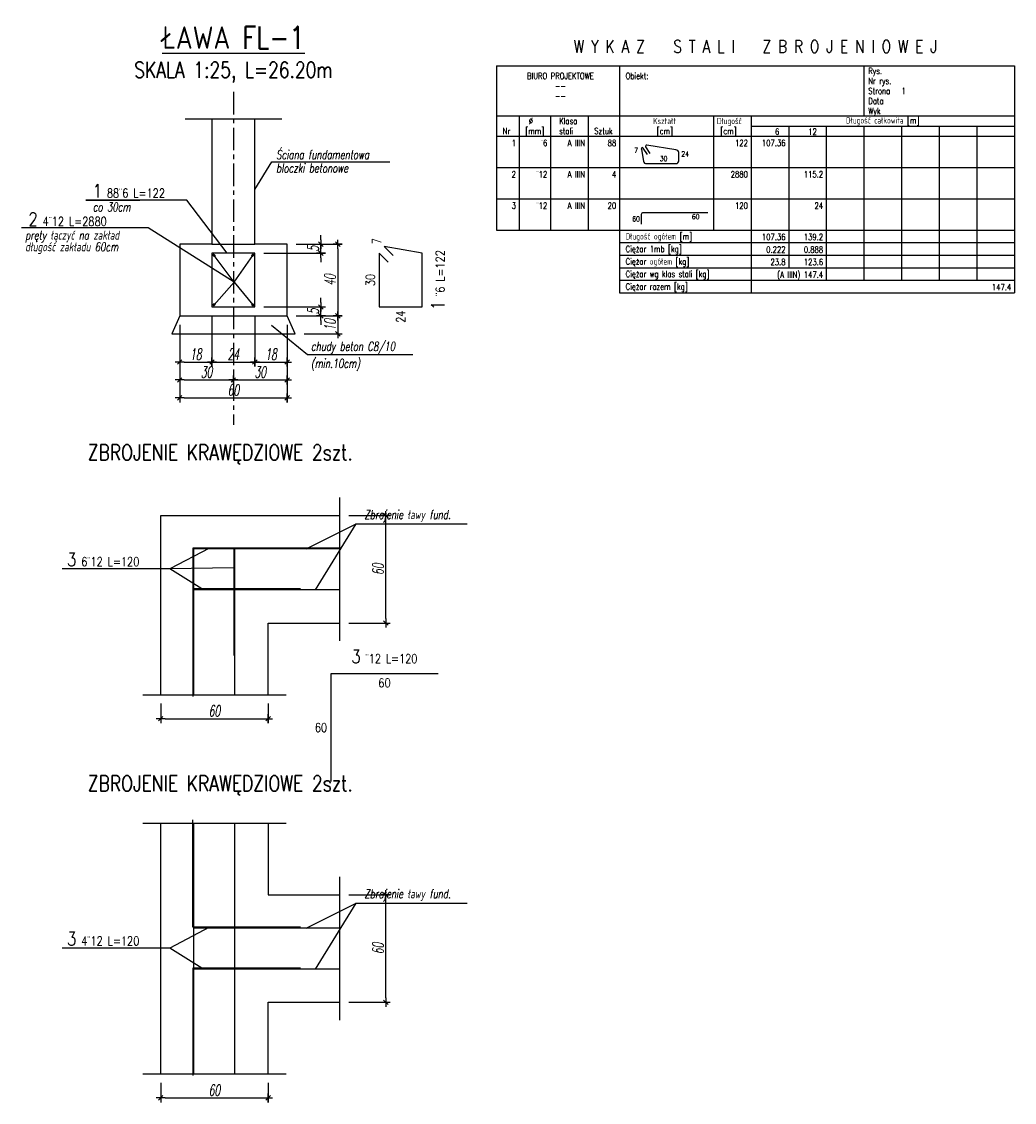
# Model space of a CAD drawing. Header units: millimetres. Extents: x 388 to 1753, y -559 to 44.
# Tile 2 of 2: x 1199 to 1753, y -559 to 44. Entities that reach past the tile are written whole.
import ezdxf
from ezdxf.enums import TextEntityAlignment as Align
from ezdxf.lldxf.tags import DXFTag

# ---------------------------------------------------------------- set-up
doc = ezdxf.new("R2010")
doc.units = ezdxf.units.MM
doc.header["$LTSCALE"] = 10
doc.linetypes.add('CENTER', pattern=[2, 1.25, -0.25, 0.25, -0.25])
for name, color, linetype in [('0-OSIE', 1, 'CENTER'), ('K-WYMIARY', 254, 'Continuous'), ('K-ZBROJ_06', 101, 'Continuous'), ('K-ZBROJ_12', 161, 'Continuous'), ('N-20', 254, 'Continuous'), ('N-25', 71, 'Continuous'), ('N-35', 101, 'Continuous'), ('N-50', 4, 'Continuous'), ('POMOCNICZE', 8, 'DASHED2'), ('ZARYS', 2, 'Continuous'), ('ZBROJA_NIEZLICZAC', 9, 'Continuous'), ('ZBROJA_PRET', 4, 'Continuous'), ('ZBROJA_RZUTPR', 201, 'Continuous'), ('ZBROJA_RZUTPR1', 9, 'Continuous'), ('ZBROJA_ZESTAWIENIE', 62, 'Continuous'), ('ZBROJA_ZESTAWIENIE1', 252, 'Continuous'), ('ZBROJA_ZESTAWIENIE2', 30, 'Continuous'), ('ZBROJA_ZESTAWIENIE3', 141, 'Continuous'), ('ZBROJA_ZESTAWIENIE4', 210, 'Continuous'), ('ZBROJA_ZLICZAC', 7, 'Continuous')]:
    doc.layers.add(name, color=color, linetype=linetype)
doc.styles.add('ROMANS', font='ROMANS.SHX', dxfattribs={"width": 0.8, "oblique": 15})
doc.styles.add('STYL_ZBROJA', font='ROMANSZB.SHX', dxfattribs={"width": 0.8})
doc.styles.add('WYM1', font='romans.shx', dxfattribs={"width": 0.6, "oblique": 10})
tags = doc.linetypes.add('DASHED2', pattern=[0.375, 0.25, -0.125]).pattern_tags.tags
tags[6:7] = [DXFTag(74, 4), DXFTag(75, 0), DXFTag(340, '0'), DXFTag(46, 1.0), DXFTag(50, 0.0), DXFTag(44, 0.0), DXFTag(45, 0.0)]
tags[4:5] = [DXFTag(74, 4), DXFTag(75, 0), DXFTag(340, '0'), DXFTag(46, 1.0), DXFTag(50, 0.0), DXFTag(44, 0.0), DXFTag(45, 0.0)]
doc.dimstyles.new('CM25', dxfattribs={"dimscale": 2.5, "dimtxt": 2.5, "dimasz": 1, "dimexe": 1, "dimexo": 2, "dimgap": 0.5, "dimtad": 1, "dimdec": 1, "dimrnd": 0.5, "dimdsep": 46, "dimtxsty": 'WYM1', "dimblk": 'A3', "dimblk1": 'A3', "dimblk2": 'A3', "dimcen": 0, "dimdle": 1, "dimclrd": 253, "dimclre": 251, "dimclrt": 30, "dimaunit": 1, "dimadec": 0, "dimazin": 0, "dimtfac": 1, "dimtdec": 1, "dimtix": 1, "dimtmove": 0, "dimatfit": 0, "dimfxl": 1, "dimtvp": 0.5, "dimtolj": 1, "dimtzin": 15, "dimarcsym": 0})

# ---------------------------------------------------------------- blocks, each defined once
blk = doc.blocks.new('A3')
at = {"color": 253}
for p, q in [((-1, 0), (1, 0)), ((0, -1), (0, 1))]:
    blk.add_line(p, q, dxfattribs=at)
at = {"color": 252}
blk.add_line((-0.5, -0.5), (0.5, 0.5), dxfattribs=at)
blk = doc.blocks.new('*D4')
at = {"layer": 'DEFPOINTS', "color": 0, "transparency": 16777216}
for p in [(1347.31, -120), (1351.72, -130), (1375.59, -130)]:
    blk.add_point(p, dxfattribs=at)
at = {"layer": 'K-WYMIARY', "color": 251, "lineweight": -2, "transparency": 16777216}
for p, q in [((1352.31, -120), (1378.09, -120)), ((1356.72, -130), (1378.09, -130))]:
    blk.add_line(p, q, dxfattribs=at)
at = {"layer": 'K-WYMIARY', "color": 253, "lineweight": -2, "transparency": 16777216}
blk.add_line((1375.59, -122.5), (1375.59, -127.5), dxfattribs=at)
at = {"layer": 'K-WYMIARY', "color": 253, "lineweight": -2, "transparency": 16777216, "xscale": 2.5, "yscale": 2.5, "zscale": 2.5}
for p, rotation in [((1375.59, -120), 90), ((1375.59, -130), 270)]:
    blk.add_blockref('A3', p, dxfattribs=dict(at, rotation=rotation))
at = {"layer": 'K-WYMIARY', "color": 30, "transparency": 16777216, "insert": (1371.22, -125), "char_height": 6.25, "attachment_point": 5, "rotation": 90, "style": 'WYM1'}
blk.add_mtext('\\A1;10', dxfattribs=at)
blk = doc.blocks.new('*D5')
at = {"layer": 'DEFPOINTS', "color": 0, "transparency": 16777216}
for p in [(1347.31, -80), (1347.31, -120), (1375.59, -120)]:
    blk.add_point(p, dxfattribs=at)
at = {"layer": 'K-WYMIARY', "color": 251, "lineweight": -2, "transparency": 16777216}
for p, q in [((1352.31, -80), (1378.09, -80)), ((1352.31, -120), (1378.09, -120))]:
    blk.add_line(p, q, dxfattribs=at)
at = {"layer": 'K-WYMIARY', "color": 253, "lineweight": -2, "transparency": 16777216}
blk.add_line((1375.59, -82.5), (1375.59, -117.5), dxfattribs=at)
at = {"layer": 'K-WYMIARY', "color": 253, "lineweight": -2, "transparency": 16777216, "xscale": 2.5, "yscale": 2.5, "zscale": 2.5}
for p, rotation in [((1375.59, -80), 90), ((1375.59, -120), 270)]:
    blk.add_blockref('A3', p, dxfattribs=dict(at, rotation=rotation))
at = {"layer": 'K-WYMIARY', "color": 30, "transparency": 16777216, "insert": (1371.22, -100), "char_height": 6.25, "attachment_point": 5, "rotation": 90, "style": 'WYM1'}
blk.add_mtext('\\A1;40', dxfattribs=at)
blk = doc.blocks.new('*D6')
at = {"layer": 'DEFPOINTS', "color": 0, "transparency": 16777216}
for p in [(1287.31, -120), (1305.31, -115), (1305.31, -145.77)]:
    blk.add_point(p, dxfattribs=at)
at = {"layer": 'K-WYMIARY', "color": 251, "lineweight": -2, "transparency": 16777216}
for p, q in [((1305.31, -120), (1305.31, -148.27)), ((1287.31, -125), (1287.31, -148.27))]:
    blk.add_line(p, q, dxfattribs=at)
at = {"layer": 'K-WYMIARY', "color": 253, "lineweight": -2, "transparency": 16777216}
blk.add_line((1289.81, -145.77), (1302.81, -145.77), dxfattribs=at)
at = {"layer": 'K-WYMIARY', "color": 253, "lineweight": -2, "transparency": 16777216, "xscale": 2.5, "yscale": 2.5, "zscale": 2.5, "rotation": 180}
blk.add_blockref('A3', (1287.31, -145.77), dxfattribs=at)
at = {"layer": 'K-WYMIARY', "color": 253, "lineweight": -2, "transparency": 16777216, "xscale": 2.5, "yscale": 2.5, "zscale": 2.5}
blk.add_blockref('A3', (1305.31, -145.77), dxfattribs=at)
at = {"layer": 'K-WYMIARY', "color": 30, "transparency": 16777216, "insert": (1296.31, -141.39), "char_height": 6.25, "attachment_point": 5, "style": 'WYM1'}
blk.add_mtext('\\A1;18', dxfattribs=at)
blk = doc.blocks.new('*D7')
at = {"layer": 'DEFPOINTS', "color": 0, "transparency": 16777216}
for p in [(1329.31, -115), (1347.31, -120), (1366.15, -115)]:
    blk.add_point(p, dxfattribs=at)
at = {"layer": 'K-WYMIARY', "color": 253, "lineweight": -2, "transparency": 16777216}
for p, q in [((1366.15, -112.5), (1366.15, -110)), ((1366.15, -120), (1366.15, -115)), ((1366.15, -122.5), (1366.15, -125))]:
    blk.add_line(p, q, dxfattribs=at)
at = {"layer": 'K-WYMIARY', "color": 251, "lineweight": -2, "transparency": 16777216}
for p, q in [((1334.31, -115), (1368.65, -115)), ((1352.31, -120), (1368.65, -120))]:
    blk.add_line(p, q, dxfattribs=at)
at = {"layer": 'K-WYMIARY', "color": 253, "lineweight": -2, "transparency": 16777216, "xscale": 2.5, "yscale": 2.5, "zscale": 2.5}
for p, rotation in [((1366.15, -115), 270), ((1366.15, -120), 90)]:
    blk.add_blockref('A3', p, dxfattribs=dict(at, rotation=rotation))
at = {"layer": 'K-WYMIARY', "color": 30, "transparency": 16777216, "insert": (1361.78, -117.5), "char_height": 6.25, "attachment_point": 5, "rotation": 90, "style": 'WYM1'}
blk.add_mtext('\\A1;5', dxfattribs=at)
blk = doc.blocks.new('*D16')
at = {"layer": 'DEFPOINTS', "color": 0, "transparency": 16777216}
for p in [(1305.31, -115), (1329.31, -115), (1329.31, -145.77)]:
    blk.add_point(p, dxfattribs=at)
at = {"layer": 'K-WYMIARY', "color": 251, "lineweight": -2, "transparency": 16777216}
for p, q in [((1305.31, -120), (1305.31, -148.27)), ((1329.31, -120), (1329.31, -148.27))]:
    blk.add_line(p, q, dxfattribs=at)
at = {"layer": 'K-WYMIARY', "color": 253, "lineweight": -2, "transparency": 16777216}
blk.add_line((1307.81, -145.77), (1326.81, -145.77), dxfattribs=at)
at = {"layer": 'K-WYMIARY', "color": 253, "lineweight": -2, "transparency": 16777216, "xscale": 2.5, "yscale": 2.5, "zscale": 2.5, "rotation": 180}
blk.add_blockref('A3', (1305.31, -145.77), dxfattribs=at)
at = {"layer": 'K-WYMIARY', "color": 253, "lineweight": -2, "transparency": 16777216, "xscale": 2.5, "yscale": 2.5, "zscale": 2.5}
blk.add_blockref('A3', (1329.31, -145.77), dxfattribs=at)
at = {"layer": 'K-WYMIARY', "color": 30, "transparency": 16777216, "insert": (1317.31, -141.39), "char_height": 6.25, "attachment_point": 5, "style": 'WYM1'}
blk.add_mtext('\\A1;24', dxfattribs=at)
blk = doc.blocks.new('*D17')
at = {"layer": 'DEFPOINTS', "color": 0, "transparency": 16777216}
for p in [(1329.31, -115), (1347.31, -120), (1347.31, -145.77)]:
    blk.add_point(p, dxfattribs=at)
at = {"layer": 'K-WYMIARY', "color": 251, "lineweight": -2, "transparency": 16777216}
for p, q in [((1329.31, -120), (1329.31, -148.27)), ((1347.31, -125), (1347.31, -148.27))]:
    blk.add_line(p, q, dxfattribs=at)
at = {"layer": 'K-WYMIARY', "color": 253, "lineweight": -2, "transparency": 16777216}
blk.add_line((1331.81, -145.77), (1344.81, -145.77), dxfattribs=at)
at = {"layer": 'K-WYMIARY', "color": 253, "lineweight": -2, "transparency": 16777216, "xscale": 2.5, "yscale": 2.5, "zscale": 2.5, "rotation": 180}
blk.add_blockref('A3', (1329.31, -145.77), dxfattribs=at)
at = {"layer": 'K-WYMIARY', "color": 253, "lineweight": -2, "transparency": 16777216, "xscale": 2.5, "yscale": 2.5, "zscale": 2.5}
blk.add_blockref('A3', (1347.31, -145.77), dxfattribs=at)
at = {"layer": 'K-WYMIARY', "color": 30, "transparency": 16777216, "insert": (1338.31, -141.39), "char_height": 6.25, "attachment_point": 5, "style": 'WYM1'}
blk.add_mtext('\\A1;18', dxfattribs=at)
blk = doc.blocks.new('*D18')
at = {"layer": 'DEFPOINTS', "color": 0, "transparency": 16777216}
for p in [(1287.31, -120), (1317.31, -147.7), (1317.31, -155.77)]:
    blk.add_point(p, dxfattribs=at)
at = {"layer": 'K-WYMIARY', "color": 251, "lineweight": -2, "transparency": 16777216}
for p, q in [((1287.31, -125), (1287.31, -158.27)), ((1317.31, -152.7), (1317.31, -158.27))]:
    blk.add_line(p, q, dxfattribs=at)
at = {"layer": 'K-WYMIARY', "color": 253, "lineweight": -2, "transparency": 16777216}
blk.add_line((1289.81, -155.77), (1314.81, -155.77), dxfattribs=at)
at = {"layer": 'K-WYMIARY', "color": 253, "lineweight": -2, "transparency": 16777216, "xscale": 2.5, "yscale": 2.5, "zscale": 2.5, "rotation": 180}
blk.add_blockref('A3', (1287.31, -155.77), dxfattribs=at)
at = {"layer": 'K-WYMIARY', "color": 253, "lineweight": -2, "transparency": 16777216, "xscale": 2.5, "yscale": 2.5, "zscale": 2.5}
blk.add_blockref('A3', (1317.31, -155.77), dxfattribs=at)
at = {"layer": 'K-WYMIARY', "color": 30, "transparency": 16777216, "insert": (1302.31, -151.39), "char_height": 6.25, "attachment_point": 5, "style": 'WYM1'}
blk.add_mtext('\\A1;30', dxfattribs=at)
blk = doc.blocks.new('*D19')
at = {"layer": 'DEFPOINTS', "color": 0, "transparency": 16777216}
for p in [(1347.31, -120), (1317.31, -147.7), (1347.31, -155.77)]:
    blk.add_point(p, dxfattribs=at)
at = {"layer": 'K-WYMIARY', "color": 251, "lineweight": -2, "transparency": 16777216}
for p, q in [((1347.31, -125), (1347.31, -158.27)), ((1317.31, -152.7), (1317.31, -158.27))]:
    blk.add_line(p, q, dxfattribs=at)
at = {"layer": 'K-WYMIARY', "color": 253, "lineweight": -2, "transparency": 16777216}
blk.add_line((1319.81, -155.77), (1344.81, -155.77), dxfattribs=at)
at = {"layer": 'K-WYMIARY', "color": 253, "lineweight": -2, "transparency": 16777216, "xscale": 2.5, "yscale": 2.5, "zscale": 2.5, "rotation": 180}
blk.add_blockref('A3', (1317.31, -155.77), dxfattribs=at)
at = {"layer": 'K-WYMIARY', "color": 253, "lineweight": -2, "transparency": 16777216, "xscale": 2.5, "yscale": 2.5, "zscale": 2.5}
blk.add_blockref('A3', (1347.31, -155.77), dxfattribs=at)
at = {"layer": 'K-WYMIARY', "color": 30, "transparency": 16777216, "insert": (1332.31, -151.39), "char_height": 6.25, "attachment_point": 5, "style": 'WYM1'}
blk.add_mtext('\\A1;30', dxfattribs=at)
blk = doc.blocks.new('*D20')
at = {"layer": 'DEFPOINTS', "color": 0, "transparency": 16777216}
for p in [(1287.31, -120), (1347.31, -120), (1347.31, -165.77)]:
    blk.add_point(p, dxfattribs=at)
at = {"layer": 'K-WYMIARY', "color": 251, "lineweight": -2, "transparency": 16777216}
for p, q in [((1287.31, -125), (1287.31, -168.27)), ((1347.31, -125), (1347.31, -168.27))]:
    blk.add_line(p, q, dxfattribs=at)
at = {"layer": 'K-WYMIARY', "color": 253, "lineweight": -2, "transparency": 16777216}
blk.add_line((1289.81, -165.77), (1344.81, -165.77), dxfattribs=at)
at = {"layer": 'K-WYMIARY', "color": 253, "lineweight": -2, "transparency": 16777216, "xscale": 2.5, "yscale": 2.5, "zscale": 2.5, "rotation": 180}
blk.add_blockref('A3', (1287.31, -165.77), dxfattribs=at)
at = {"layer": 'K-WYMIARY', "color": 253, "lineweight": -2, "transparency": 16777216, "xscale": 2.5, "yscale": 2.5, "zscale": 2.5}
blk.add_blockref('A3', (1347.31, -165.77), dxfattribs=at)
at = {"layer": 'K-WYMIARY', "color": 30, "transparency": 16777216, "insert": (1317.31, -161.39), "char_height": 6.25, "attachment_point": 5, "style": 'WYM1'}
blk.add_mtext('\\A1;60', dxfattribs=at)
blk = doc.blocks.new('_zestawienie')
at = {"layer": 'ZBROJA_ZESTAWIENIE'}
for p, q in [((0, 0), (289.1, 0)), ((0, 0), (0, -28)), ((68.6, 0), (68.6, -28)), ((205.1, 0), (205.1, -28)), ((289.1, 0), (289.1, -28)), ((0, -28), (289.1, -28)), ((0, -28), (0, -33.6)), ((12.6, -28), (12.6, -33.6)), ((30.1, -28), (30.1, -33.6)), ((51.1, -28), (51.1, -33.6)), ((68.6, -28), (68.6, -33.6)), ((121.1, -28), (121.1, -33.6)), ((142.1, -28), (142.1, -33.6)), ((289.1, -28), (289.1, -39.2)), ((0, -33.6), (0, -39.2)), ((12.6, -33.6), (12.6, -39.2)), ((30.1, -33.6), (30.1, -39.2)), ((51.1, -33.6), (51.1, -39.2)), ((68.6, -33.6), (68.6, -39.2)), ((121.1, -33.6), (121.1, -39.2)), ((142.1, -33.6), (142.1, -39.2)), ((163.1, -33.6), (163.1, -39.2)), ((184.1, -33.6), (184.1, -39.2)), ((205.1, -33.6), (205.1, -39.2)), ((226.1, -33.6), (226.1, -39.2)), ((247.1, -33.6), (247.1, -39.2)), ((268.1, -33.6), (268.1, -39.2)), ((289.1, -33.6), (289.1, -39.2)), ((0, -39.2), (289.1, -39.2)), ((0, -39.2), (0, -56.7)), ((12.6, -39.2), (12.6, -56.7)), ((30.1, -39.2), (30.1, -56.7)), ((51.1, -39.2), (51.1, -56.7)), ((68.6, -39.2), (68.6, -56.7)), ((121.1, -39.2), (121.1, -56.7)), ((142.1, -39.2), (142.1, -56.7)), ((163.1, -39.2), (163.1, -56.7)), ((184.1, -39.2), (184.1, -56.7)), ((205.1, -39.2), (205.1, -56.7)), ((226.1, -39.2), (226.1, -56.7)), ((247.1, -39.2), (247.1, -56.7)), ((268.1, -39.2), (268.1, -56.7)), ((289.1, -39.2), (289.1, -56.7)), ((0, -56.7), (0, -74.2)), ((12.6, -56.7), (12.6, -74.2)), ((30.1, -56.7), (30.1, -74.2)), ((51.1, -56.7), (51.1, -74.2)), ((68.6, -56.7), (68.6, -74.2)), ((121.1, -56.7), (121.1, -74.2)), ((142.1, -56.7), (142.1, -74.2)), ((163.1, -56.7), (163.1, -74.2)), ((184.1, -56.7), (184.1, -74.2)), ((205.1, -56.7), (205.1, -74.2)), ((226.1, -56.7), (226.1, -74.2)), ((247.1, -56.7), (247.1, -74.2)), ((268.1, -56.7), (268.1, -74.2)), ((289.1, -56.7), (289.1, -74.2)), ((0, -74.2), (0, -91.7)), ((12.6, -74.2), (12.6, -91.7)), ((30.1, -74.2), (30.1, -91.7)), ((51.1, -74.2), (51.1, -91.7)), ((68.6, -74.2), (68.6, -91.7)), ((121.1, -74.2), (121.1, -91.7)), ((142.1, -74.2), (142.1, -91.7)), ((163.1, -74.2), (163.1, -91.7)), ((184.1, -74.2), (184.1, -91.7)), ((205.1, -74.2), (205.1, -91.7)), ((226.1, -74.2), (226.1, -91.7)), ((247.1, -74.2), (247.1, -91.7)), ((268.1, -74.2), (268.1, -91.7)), ((289.1, -74.2), (289.1, -91.7)), ((0, -91.7), (289.1, -91.7)), ((68.6, -91.7), (68.6, -126.7)), ((142.1, -91.7), (142.1, -126.7)), ((163.1, -91.7), (163.1, -112.7)), ((184.1, -91.7), (184.1, -112.7)), ((205.1, -91.7), (205.1, -119.7)), ((226.1, -91.7), (226.1, -119.7)), ((247.1, -91.7), (247.1, -119.7)), ((268.1, -91.7), (268.1, -119.7)), ((289.1, -91.7), (289.1, -119.7)), ((289.1, -91.7), (289.1, -119.7)), ((184.1, -112.7), (184.1, -119.7)), ((289.1, -119.7), (289.1, -126.7)), ((68.6, -126.7), (289.1, -126.7))]:
    blk.add_line(p, q, dxfattribs=at)
at = {"layer": 'ZBROJA_ZESTAWIENIE1'}
for p, q in [((142.1, -33.6), (289.1, -33.6)), ((0, -56.7), (289.1, -56.7)), ((0, -74.2), (289.1, -74.2)), ((68.6, -98.7), (289.1, -98.7)), ((68.6, -105.7), (289.1, -105.7)), ((68.6, -112.7), (289.1, -112.7)), ((68.6, -119.7), (289.1, -119.7))]:
    blk.add_line(p, q, dxfattribs=at)
at = {"layer": 'ZBROJA_ZESTAWIENIE3'}
for points in [[(84.245, -49.42), (81.9, -45.885, 1.0532259), (80.955, -46.585), (82.11, -53.34, 0.3818278), (83.65, -54.565), (100.17, -54.565, 0.4208106), (101.71, -52.99), (101.71, -48.44, 0.4142136), (100.17, -46.9), (83.895, -44.31, 0.641399), (83.265, -45.255), (85.505, -48.93)], [(81.025, -88.375), (81.025, -82.88, -0.4142136), (82.075, -81.83), (117.95, -81.83)]]:
    blk.add_lwpolyline(points, format="xyb", dxfattribs=at)
at = {"layer": 'ZBROJA_ZESTAWIENIE2', "style": 'STYL_ZBROJA', "width": 0.8}
for s, p in [('BIURO PROJEKTOWE', (35.7, -8.4)), ('--', (35.7, -14)), ('--', (35.7, -19.6))]:
    blk.add_text(s, height=3.5, dxfattribs=at).set_placement(p, align=Align.BOTTOM_CENTER)
for s, p in [('Obiekt:', (72.1, -8.4)), ('Rys. ', (207.55, -5.6)), ('Nr rys. ', (207.55, -11.2)), ('Strona ', (207.55, -16.8)), ('Data ', (207.55, -22.4)), ('1', (226.1, -16.8)), ('Wyk ', (207.55, -28)), (' %%c', (16.1, -33.6)), ('Klasa', (35, -33.6)), ('Kształt', (87.5, -33.6)), (' Długość', (121.1, -33.6)), ('Nr', (3.5, -39.2)), ('[mm]', (16.1, -39.2)), ('stali', (35, -39.2)), ('Sztuk', (54.6, -39.2)), (' [cm]', (87.5, -39.2)), ('  [cm]', (121.1, -39.2)), ('Długość ogółem [m]', (72.1, -98)), ('Ciężar 1mb [kg]', (72.1, -105)), ('Ciężar ogółem [kg]', (72.1, -112)), ('Ciężar wg klas stali [kg]', (72.1, -119)), ('Ciężar razem [kg]', (72.1, -126))]:
    blk.add_text(s, height=3.5, dxfattribs=at).set_placement(p, align=Align.BOTTOM_LEFT)
for s, height, p in [('Długość całkowita [m]', 3.5, (215.6, -32.2)), ('30', 2.8, (93.275, -53.13))]:
    blk.add_text(s, height=height, dxfattribs=at).set_placement(p, align=Align.CENTER)
for s, p in [('6', (157.85, -38.5)), ('12', (178.85, -38.5)), ('1', (10.85, -44.8)), ('¨6', (28.35, -44.8)), ('A IIIN', (49.35, -44.8)), ('88', (66.85, -44.8)), ('122', (140.35, -44.8)), ('107.36', (161.35, -44.8)), ('2', (10.85, -62.3)), ('¨12', (28.35, -62.3)), ('A IIIN', (49.35, -62.3)), ('4', (66.85, -62.3)), ('2880', (140.35, -62.3)), ('115.2', (182.35, -62.3)), ('3', (10.85, -79.8)), ('¨12', (28.35, -79.8)), ('A IIIN', (49.35, -79.8)), ('20', (66.85, -79.8)), ('120', (140.35, -79.8)), ('24', (182.35, -79.8)), ('107.36', (161.35, -97.3)), ('139.2', (182.35, -97.3)), ('0.222', (161.35, -104.3)), ('0.888', (182.35, -104.3)), ('23.8', (161.35, -111.3)), ('123.6', (182.35, -111.3)), ('(A IIIN) 147.4', (182.35, -118.3)), ('147.4', (287.35, -125.3))]:
    blk.add_text(s, height=3.5, dxfattribs=at).set_placement(p, align=Align.RIGHT)
for s, p in [('7', (79.065, -49.42)), ('60', (113.33, -86.45))]:
    blk.add_text(s, height=2.8, dxfattribs=at).set_placement(p, align=Align.BOTTOM_RIGHT)
blk.add_text('24', height=2.8, dxfattribs=at).set_placement((103.18, -49.175), align=Align.MIDDLE_LEFT)
blk.add_text('60', height=2.8, dxfattribs=at).set_placement((80.045, -85.435), align=Align.MIDDLE_RIGHT)
at = {"layer": 'ZBROJA_ZESTAWIENIE4', "style": 'STYL_ZBROJA', "width": 0.8}
blk.add_text('W Y K A Z   S T A L I   Z B R O J E N I O W E J', height=7, dxfattribs=at).set_placement((144.55, 7.35), align=Align.CENTER)
blk = doc.blocks.new('*D23')
at = {"layer": 'DEFPOINTS', "color": 0, "transparency": 16777216}
for p in [(1347.31, -80), (1366.15, -80), (1329.31, -85)]:
    blk.add_point(p, dxfattribs=at)
at = {"layer": 'K-WYMIARY', "color": 253, "lineweight": -2, "transparency": 16777216}
for p, q in [((1366.15, -77.5), (1366.15, -75)), ((1366.15, -85), (1366.15, -80)), ((1366.15, -87.5), (1366.15, -90))]:
    blk.add_line(p, q, dxfattribs=at)
at = {"layer": 'K-WYMIARY', "color": 251, "lineweight": -2, "transparency": 16777216}
for p, q in [((1352.31, -80), (1368.65, -80)), ((1334.31, -85), (1368.65, -85))]:
    blk.add_line(p, q, dxfattribs=at)
at = {"layer": 'K-WYMIARY', "color": 253, "lineweight": -2, "transparency": 16777216, "xscale": 2.5, "yscale": 2.5, "zscale": 2.5}
for p, rotation in [((1366.15, -80), 270), ((1366.15, -85), 90)]:
    blk.add_blockref('A3', p, dxfattribs=dict(at, rotation=rotation))
at = {"layer": 'K-WYMIARY', "color": 30, "transparency": 16777216, "insert": (1361.78, -82.5), "char_height": 6.25, "attachment_point": 5, "rotation": 90, "style": 'WYM1'}
blk.add_mtext('\\A1;5', dxfattribs=at)
blk = doc.blocks.new('*D24')
at = {"layer": 'DEFPOINTS', "color": 0, "transparency": 16777216}
for p in [(1276.71, -331.45), (1336.71, -331.45), (1336.71, -344.84)]:
    blk.add_point(p, dxfattribs=at)
at = {"layer": 'K-WYMIARY', "color": 251, "lineweight": -2, "transparency": 16777216}
for p, q in [((1276.71, -336.45), (1276.71, -347.34)), ((1336.71, -336.45), (1336.71, -347.34))]:
    blk.add_line(p, q, dxfattribs=at)
at = {"layer": 'K-WYMIARY', "color": 253, "lineweight": -2, "transparency": 16777216}
blk.add_line((1279.21, -344.84), (1334.21, -344.84), dxfattribs=at)
at = {"layer": 'K-WYMIARY', "color": 253, "lineweight": -2, "transparency": 16777216, "xscale": 2.5, "yscale": 2.5, "zscale": 2.5, "rotation": 180}
blk.add_blockref('A3', (1276.71, -344.84), dxfattribs=at)
at = {"layer": 'K-WYMIARY', "color": 253, "lineweight": -2, "transparency": 16777216, "xscale": 2.5, "yscale": 2.5, "zscale": 2.5}
blk.add_blockref('A3', (1336.71, -344.84), dxfattribs=at)
at = {"layer": 'K-WYMIARY', "color": 30, "transparency": 16777216, "insert": (1306.71, -340.47), "char_height": 6.25, "attachment_point": 5, "style": 'WYM1'}
blk.add_mtext('\\A1;60', dxfattribs=at)
blk = doc.blocks.new('*D25')
at = {"layer": 'DEFPOINTS', "color": 0, "transparency": 16777216}
for p in [(1376.71, -231.45), (1402.38, -231.45), (1376.71, -291.45)]:
    blk.add_point(p, dxfattribs=at)
at = {"layer": 'K-WYMIARY', "color": 251, "lineweight": -2, "transparency": 16777216}
for p, q in [((1381.71, -231.45), (1404.88, -231.45)), ((1381.71, -291.45), (1404.88, -291.45))]:
    blk.add_line(p, q, dxfattribs=at)
at = {"layer": 'K-WYMIARY', "color": 253, "lineweight": -2, "transparency": 16777216}
blk.add_line((1402.38, -288.95), (1402.38, -233.95), dxfattribs=at)
at = {"layer": 'K-WYMIARY', "color": 253, "lineweight": -2, "transparency": 16777216, "xscale": 2.5, "yscale": 2.5, "zscale": 2.5}
for p, rotation in [((1402.38, -231.45), 90), ((1402.38, -291.45), 270)]:
    blk.add_blockref('A3', p, dxfattribs=dict(at, rotation=rotation))
at = {"layer": 'K-WYMIARY', "color": 30, "transparency": 16777216, "insert": (1398.01, -261.45), "char_height": 6.25, "attachment_point": 5, "rotation": 90, "style": 'WYM1'}
blk.add_mtext('\\A1;60', dxfattribs=at)
blk = doc.blocks.new('Z1')
h = blk.add_hatch()
h.set_pattern_fill('ANSI31', color=256, scale=0.5, style=0)
h.set_pattern_definition([(45, (0, 0), (-0.044194, 0.044194), [])])
h.paths.add_polyline_path([(0.5, 0, 1), (-0.5, 0, 1)])
blk = doc.blocks.new('*D26')
at = {"layer": 'DEFPOINTS', "color": 0, "transparency": 16777216}
for p in [(1276.71, -543.12), (1336.71, -543.12), (1336.71, -556.51)]:
    blk.add_point(p, dxfattribs=at)
at = {"layer": 'K-WYMIARY', "color": 251, "lineweight": -2, "transparency": 16777216}
for p, q in [((1276.71, -548.12), (1276.71, -559.01)), ((1336.71, -548.12), (1336.71, -559.01))]:
    blk.add_line(p, q, dxfattribs=at)
at = {"layer": 'K-WYMIARY', "color": 253, "lineweight": -2, "transparency": 16777216}
blk.add_line((1279.21, -556.51), (1334.21, -556.51), dxfattribs=at)
at = {"layer": 'K-WYMIARY', "color": 253, "lineweight": -2, "transparency": 16777216, "xscale": 2.5, "yscale": 2.5, "zscale": 2.5, "rotation": 180}
blk.add_blockref('A3', (1276.71, -556.51), dxfattribs=at)
at = {"layer": 'K-WYMIARY', "color": 253, "lineweight": -2, "transparency": 16777216, "xscale": 2.5, "yscale": 2.5, "zscale": 2.5}
blk.add_blockref('A3', (1336.71, -556.51), dxfattribs=at)
at = {"layer": 'K-WYMIARY', "color": 30, "transparency": 16777216, "insert": (1306.71, -552.14), "char_height": 6.25, "attachment_point": 5, "style": 'WYM1'}
blk.add_mtext('\\A1;60', dxfattribs=at)
blk = doc.blocks.new('*D27')
at = {"layer": 'DEFPOINTS', "color": 0, "transparency": 16777216}
for p in [(1376.71, -443.12), (1402.38, -443.12), (1376.71, -503.12)]:
    blk.add_point(p, dxfattribs=at)
at = {"layer": 'K-WYMIARY', "color": 251, "lineweight": -2, "transparency": 16777216}
for p, q in [((1381.71, -443.12), (1404.88, -443.12)), ((1381.71, -503.12), (1404.88, -503.12))]:
    blk.add_line(p, q, dxfattribs=at)
at = {"layer": 'K-WYMIARY', "color": 253, "lineweight": -2, "transparency": 16777216}
blk.add_line((1402.38, -500.62), (1402.38, -445.62), dxfattribs=at)
at = {"layer": 'K-WYMIARY', "color": 253, "lineweight": -2, "transparency": 16777216, "xscale": 2.5, "yscale": 2.5, "zscale": 2.5}
for p, rotation in [((1402.38, -443.12), 90), ((1402.38, -503.12), 270)]:
    blk.add_blockref('A3', p, dxfattribs=dict(at, rotation=rotation))
at = {"layer": 'K-WYMIARY', "color": 30, "transparency": 16777216, "insert": (1398.01, -473.12), "char_height": 6.25, "attachment_point": 5, "rotation": 90, "style": 'WYM1'}
blk.add_mtext('\\A1;60', dxfattribs=at)

msp = doc.modelspace()

# ---------------------------------------------------------------- linework, layer by layer
at = {"layer": '0-OSIE'}
msp.add_line((1317.31, 5), (1317.31, -180.89), dxfattribs=at)
at = {"layer": 'K-ZBROJ_06'}
msp.add_lwpolyline([(1305.31, -115), (1329.31, -115), (1329.31, -85), (1305.31, -85)], close=True, dxfattribs=at)
at = {"layer": 'K-ZBROJ_12'}
for points in [[(1354.75, -249.59), (1294.75, -249.59), (1294.75, -309.59)], [(1377.57, -249.59), (1317.57, -249.59), (1317.57, -309.59)], [(1354.75, -272.41), (1294.75, -272.41), (1294.75, -332.41)], [(1354.75, -461.26), (1294.75, -461.26), (1294.75, -401.26)], [(1354.75, -484.08), (1294.75, -484.08), (1294.75, -544.08)]]:
    msp.add_lwpolyline(points, dxfattribs=at)
at = {"layer": 'N-20'}
for q in [(1306.51, -86.2), (1328.11, -86.2), (1306.51, -113.8), (1328.11, -113.8)]:
    msp.add_line((1317.78, -101.12), q, dxfattribs=at)
for points in [[(1313.81, -85), (1291.4, -55.46), (1234.99, -55.46)], [(1317.78, -101.12), (1269.8, -70.86), (1199.08, -70.86)], [(1287.31, -120), (1282.89, -130), (1351.72, -130), (1347.31, -120)], [(1338.52, -125.12), (1358.68, -141.47), (1417.47, -141.47)]]:
    msp.add_lwpolyline(points, dxfattribs=at)
at = {"layer": 'POMOCNICZE'}
for p, q in [((1290.31, -10), (1344.31, -10)), ((1376.71, -301.45), (1376.71, -221.45)), ((1295.25, -331.45), (1295.25, -250.09)), ((1376.71, -250.09), (1295.25, -250.09)), ((1318.07, -331.45), (1318.07, -250.09)), ((1376.71, -272.91), (1295.25, -272.91)), ((1266.71, -331.45), (1346.71, -331.45)), ((1266.71, -403.12), (1346.71, -403.12)), ((1295.25, -543.12), (1295.25, -403.12)), ((1318.07, -543.12), (1318.07, -403.12)), ((1376.71, -513.12), (1376.71, -433.12)), ((1376.71, -461.76), (1295.25, -461.76)), ((1376.71, -484.58), (1295.25, -484.58)), ((1266.71, -543.12), (1346.71, -543.12))]:
    msp.add_line(p, q, dxfattribs=at)
at = {"layer": 'ZARYS'}
msp.add_line((1305.31, -80), (1329.31, -80), dxfattribs=at)
for points in [[(1305.31, -10), (1305.31, -80), (1287.31, -80), (1287.31, -120), (1347.31, -120), (1347.31, -80), (1329.31, -80), (1329.31, -10)], [(1276.71, -231.45), (1376.71, -231.45)], [(1276.71, -331.45), (1276.71, -231.45)], [(1336.71, -331.45), (1336.71, -291.45), (1376.71, -291.45)], [(1276.71, -543.12), (1276.71, -403.12)], [(1336.71, -403.12), (1336.71, -443.12), (1376.71, -443.12)], [(1336.71, -543.12), (1336.71, -503.12), (1376.71, -503.12)]]:
    msp.add_lwpolyline(points, dxfattribs=at)
at = {"layer": 'ZBROJA_NIEZLICZAC'}
for points in [[(1329.31, -49.5), (1338.7, -34), (1404.72, -34)], [(1357.89, -250.09), (1385.75, -236.16), (1447.77, -236.16)], [(1363.06, -272.91), (1385.75, -236.16), (1447.77, -236.16)], [(1303.88, -249.59), (1281.77, -261.2), (1221.77, -261.2)], [(1317.57, -260.63), (1281.77, -261.2), (1221.77, -261.2)], [(1299.76, -272.41), (1281.77, -261.2), (1221.77, -261.2)], [(1357.89, -461.76), (1385.75, -447.83), (1447.77, -447.83)], [(1363.06, -484.58), (1385.75, -447.83), (1447.77, -447.83)], [(1303.88, -461.26), (1281.77, -472.87), (1221.77, -472.87)], [(1299.76, -484.08), (1281.77, -472.87), (1221.77, -472.87)]]:
    msp.add_lwpolyline(points, dxfattribs=at)
at = {"layer": 'ZBROJA_PRET'}
for p, q in [((1234.99, -55.46), (1264.99, -55.46)), ((1354.75, -249.59), (1294.75, -249.59)), ((1354.75, -461.26), (1294.75, -461.26))]:
    msp.add_line(p, q, dxfattribs=at)
at = {"layer": 'ZBROJA_RZUTPR'}
for points in [[(1403.69, -89.95), (1398.74, -85), (1398.74, -115, 0.414214), (1398.74, -115), (1422.74, -115, 0.414214), (1422.74, -115), (1422.74, -85, 0.414214), (1422.74, -85), (1401.47, -81.25), (1406.42, -86.2)], [(1431.63, -319.81), (1371.63, -319.81, 0.414214), (1371.63, -319.81), (1371.63, -379.81)]]:
    msp.add_lwpolyline(points, format="xyb", dxfattribs=at)

# ---------------------------------------------------------------- block references
at = {"layer": 'K-ZBROJ_12', "yscale": 1.19999999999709}
for p, xscale in [((1306.51, -86.2), 1.19999999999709), ((1328.11, -86.2), -1.19999999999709)]:
    msp.add_blockref('Z1', p, dxfattribs=dict(at, xscale=xscale))
at = {"layer": 'K-ZBROJ_12', "yscale": 1.19999999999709, "rotation": 180}
for p, xscale in [((1306.51, -113.8), -1.19999999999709), ((1328.11, -113.8), 1.19999999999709)]:
    msp.add_blockref('Z1', p, dxfattribs=dict(at, xscale=xscale))
at = {"layer": 'ZBROJA_ZESTAWIENIE'}
msp.add_blockref('_zestawienie', (1464.18, 19.58), dxfattribs=at)

# ---------------------------------------------------------------- texts
at = {"layer": 'N-25', "style": 'ROMANS', "oblique": 10, "width": 0.7}
for s, p in [('Ściana fundamentowa', (1341.19, -32.5)), ('bloczki betonowe', (1341.19, -40)), ('co 30cm', (1238.79, -61.72)), ('pręty łączyć na zakład', (1201.09, -77.44)), ('długość zakładu 60cm', (1201.09, -83.94)), ('chudy beton C8/10', (1360.62, -139.52)), ('(min.10cm)', (1360.62, -149.05)), ('Zbrojenie ławy fund.', (1390.47, -233.42)), ('Zbrojenie ławy fund.', (1390.47, -445.09))]:
    msp.add_text(s, height=5, dxfattribs=at).set_placement(p)
at = {"layer": 'N-35', "linetype": 'Continuous', "style": 'ROMANS', "width": 0.8}
for s, p in [('SKALA 1:25, L=26.20m', (1317.31, 10.35)), ('ZBROJENIE KRAWĘDZIOWE 2szt.', (1310, -203.22)), ('ZBROJENIE KRAWĘDZIOWE 2szt.', (1310, -387.99))]:
    msp.add_text(s, height=8.75, dxfattribs=at).set_placement(p, align=Align.BOTTOM_CENTER)
at = {"layer": 'N-50', "style": 'ROMANS', "width": 0.8}
msp.add_text('%%UŁAWA FL-1', height=12.5, dxfattribs=at).set_placement((1317.31, 25.35), align=Align.BOTTOM_CENTER)
at = {"layer": 'ZBROJA_NIEZLICZAC', "insert": (1435.24, -100), "char_height": 2.5, "attachment_point": 8, "rotation": 90, "style": 'STYL_ZBROJA'}
msp.add_mtext('\\H7.5;\\C101;\\H5;\\C256;\\H7.5;\\C101;1\\H5;\\C256; ¨6 L=122', dxfattribs=at)
at = {"layer": 'ZBROJA_NIEZLICZAC', "insert": (1401.63, -313.81), "char_height": 2.5, "attachment_point": 8, "style": 'STYL_ZBROJA'}
msp.add_mtext('\\H7.5;\\C101;\\H5;\\C256;\\H7.5;\\C101;3\\H5;\\C256; ¨12 L=120', dxfattribs=at)
at = {"layer": 'ZBROJA_RZUTPR1', "style": 'STYL_ZBROJA', "width": 0.8}
msp.add_text('7', height=5, rotation=90, dxfattribs=at).set_placement((1397.24, -80), align=Align.MIDDLE_LEFT)
msp.add_text('30', height=5, rotation=90, dxfattribs=at).set_placement((1393.74, -100), align=Align.MIDDLE)
msp.add_text('24', height=5, rotation=90, dxfattribs=at).set_placement((1410.74, -117), align=Align.MIDDLE_RIGHT)
msp.add_text('60', height=5, dxfattribs=at).set_placement((1401.63, -324.81), align=Align.MIDDLE)
msp.add_text('60', height=5, dxfattribs=at).set_placement((1369.63, -349.81), align=Align.MIDDLE_RIGHT)
at = {"layer": 'ZBROJA_ZLICZAC', "char_height": 2.5, "attachment_point": 7, "style": 'STYL_ZBROJA'}
for s, insert in [('\\H7.5;\\C101;\\H5;\\C256;\\H7.5;\\C101;1\\H5;\\C256; 88¨6 L=122', (1238.79, -53.96)), ('\\H7.5;\\C101;\\H5;\\C256;\\H7.5;\\C101;2\\H5;\\C256; 4¨12 L=2880', (1202.88, -69.76)), ('\\H7.5;\\C101;\\H5;\\C256;\\H7.5;\\C101;3\\H5;\\C256; 6¨12 L=120', (1224.48, -259.7)), ('\\H7.5;\\C101;\\H5;\\C256;\\H7.5;\\C101;3\\H5;\\C256; 4¨12 L=120', (1224.48, -471.37))]:
    msp.add_mtext(s, dxfattribs=dict(at, insert=insert))

# ---------------------------------------------------------------- dimensions: what is measured, and where the dimension line sits
at = {"layer": 'K-WYMIARY'}
for base, p1, p2, override, picture, middle in [((1366.15, -80), (1329.31, -85), (1347.31, -80), {"dimtmove": 1, "dimatfit": 3}, '*D23', (1361.78, -82.5)), ((1375.59, -120), (1347.31, -80), (1347.31, -120), {"dimatfit": 3}, '*D5', (1371.22, -100)), ((1366.15, -115), (1347.31, -120), (1329.31, -115), {"dimatfit": 3}, '*D7', (1361.78, -117.5)), ((1375.59, -130), (1347.31, -120), (1351.72, -130), {"dimatfit": 3}, '*D4', (1371.22, -125)), ((1402.38, -231.45), (1376.71, -291.45), (1376.71, -231.45), {"dimtmove": 1, "dimatfit": 3}, '*D25', (1398.01, -261.45)), ((1402.38, -443.12), (1376.71, -503.12), (1376.71, -443.12), {"dimtmove": 1, "dimatfit": 3}, '*D27', (1398.01, -473.12))]:
    dim = msp.add_linear_dim(base=base, p1=p1, p2=p2, angle=90, dimstyle='CM25', override=override, dxfattribs=at)
    dim.commit()
    dim.dimension.update_dxf_attribs({"geometry": picture, "text_midpoint": middle})
for base, p1, p2, override, picture, middle in [((1305.31, -145.77), (1287.31, -120), (1305.31, -115), {"dimatfit": 3}, '*D6', (1296.31, -141.39)), ((1317.31, -155.77), (1287.31, -120), (1317.31, -147.7), {"dimtmove": 1}, '*D18', (1302.31, -151.39)), ((1347.31, -165.77), (1287.31, -120), (1347.31, -120), {"dimtmove": 1}, '*D20', (1317.31, -161.39)), ((1329.31, -145.77), (1305.31, -115), (1329.31, -115), {"dimtmove": 1}, '*D16', (1317.31, -141.39)), ((1347.31, -155.77), (1317.31, -147.7), (1347.31, -120), {"dimtmove": 1}, '*D19', (1332.31, -151.39)), ((1347.31, -145.77), (1329.31, -115), (1347.31, -120), {"dimtmove": 1}, '*D17', (1338.31, -141.39)), ((1336.71, -344.84), (1276.71, -331.45), (1336.71, -331.45), {"dimtmove": 1, "dimatfit": 3}, '*D24', (1306.71, -340.47)), ((1336.71, -556.51), (1276.71, -543.12), (1336.71, -543.12), {"dimtmove": 1, "dimatfit": 3}, '*D26', (1306.71, -552.14))]:
    dim = msp.add_linear_dim(base=base, p1=p1, p2=p2, dimstyle='CM25', override=override, dxfattribs=at)
    dim.commit()
    dim.dimension.update_dxf_attribs({"geometry": picture, "text_midpoint": middle})

doc.saveas('drawing.dxf')
